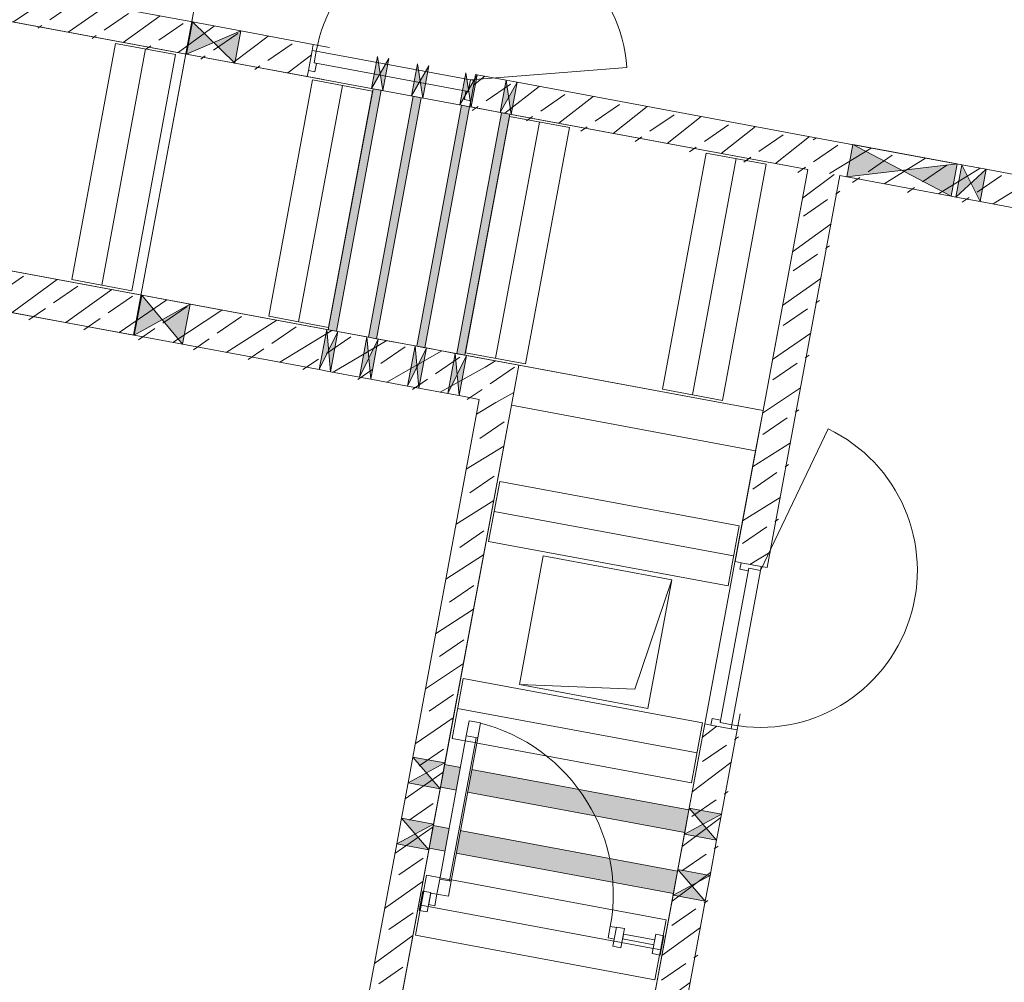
# Model space of a CAD drawing. Header units: metres. Extents: x 32353251 to 32353583, y 5707748 to 5708004.
# Tile 110 of 164: x 32353392 to 32353398, y 5707911 to 5707917. Entities that reach past the tile are written whole.
import ezdxf

# ---------------------------------------------------------------- set-up
doc = ezdxf.new("R2010")
doc.units = ezdxf.units.M
doc.header["$LTSCALE"] = 0.75
doc.set_wipeout_variables(frame=1)
doc.linetypes.add('10417023$0$#9_Achse', pattern=[1.6, 0.00254, -1.59746])
doc.layers.get('0').update_dxf_attribs({"linetype": 'CONTINUOUS'})
for name, color, linetype, lineweight in [('10417023$0$#9_002_GES I Übersicht Erdgeschoss_1_104_Decken.A', 7, 'CONTINUOUS', 25), ('10417023$0$#9_002_GES I Übersicht Erdgeschoss_1_113_Türen.A', 7, 'CONTINUOUS', 25), ('10417023$0$#9_002_GES I Übersicht Erdgeschoss_1_210_Wärmedämmung', 7, 'CONTINUOUS', 25), ('10417023$0$#9_002_GES I Übersicht Erdgeschoss_1_430_Lüftung.US', 7, 'CONTINUOUS', 25), ('10417023$0$#9_002_GES I Übersicht Erdgeschoss_1_Neubau_102_Wand Innen.A', 7, 'CONTINUOUS', 25), ('10417023$0$#9_002_GES I Übersicht Erdgeschoss_1_Neubau_104_Decken.A', 7, 'CONTINUOUS', 25), ('10417023$0$#9_002_GES I Übersicht Erdgeschoss_1_Neubau_105_Unterzug.A', 7, 'CONTINUOUS', 25), ('10417023$0$Keine', 7, 'CONTINUOUS', 13)]:
    doc.layers.add(name, color=color, linetype=linetype, lineweight=lineweight)
pattern_1 = [(44.99999999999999, (0, 0), (-0.1697056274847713, 0.1697056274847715), []), (44.99999999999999, (-0.08485281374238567, 0.08485281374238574), (-0.1697056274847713, 0.1697056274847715), [0.18, -0.05999999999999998])]

# ---------------------------------------------------------------- blocks, each defined once
blk = doc.blocks.new('10417023$0$#9_MKO_LP5_ARC_GES_UP_00_002_P_G_modell (3D)')
at = {"layer": '10417023$0$#9_002_GES I Übersicht Erdgeschoss_1_Neubau_102_Wand Innen.A', "linetype": 'Continuous', "lineweight": 5, "true_color": 0xff0000}
h = blk.add_hatch(dxfattribs=at)
h.set_pattern_fill('#9_BETON__STAHLBETON_0001', color=1, style=0, pattern_type=2)
h.set_pattern_definition(pattern_1)
h.paths.add_polyline_path([(-32353453.36428728, -5707795.280163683), (-32353453.364295, -5707795.480163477), (-32353450.51830325, -5707795.480272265), (-32353450.51829561, -5707795.280272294)])
h = blk.add_hatch(dxfattribs=at)
h.set_pattern_fill('#9_BETON__STAHLBETON_0001', color=1, style=0, pattern_type=2)
h.set_pattern_definition(pattern_1)
h.paths.add_polyline_path([(-32353449.50829556, -5707795.280310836), (-32353449.5083032, -5707795.480310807), (-32353447.40456539, -5707795.480391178), (-32353447.40457774, -5707795.280391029)])
h = blk.add_hatch(dxfattribs=at)
h.set_pattern_fill('#9_BETON__STAHLBETON_0001', color=1, style=0, pattern_type=2)
h.set_pattern_definition(pattern_1)
h.paths.add_polyline_path([(-32353447.40456539, -5707795.480391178), (-32353442.724228, -5707795.479639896), (-32353442.724228, -5707795.279639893), (-32353447.40457762, -5707795.280391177)])
h = blk.add_hatch(dxfattribs=at)
h.set_pattern_fill('#9_BETON__STAHLBETON_0001', color=1, style=0, pattern_type=2)
h.set_pattern_definition(pattern_1)
h.paths.add_polyline_path([(-32353447.20423232, -5707795.480359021), (-32353447.40423247, -5707795.480391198), (-32353447.40423247, -5707797.91955534), (-32353447.20423247, -5707797.91955534)])
h = blk.add_hatch(dxfattribs=at)
h.set_pattern_fill('#9_BETON__STAHLBETON_0001', color=1, style=0, pattern_type=2)
h.set_pattern_definition(pattern_1)
h.paths.add_polyline_path([(-32353449.124228, -5707796.97957689), (-32353452.374228, -5707796.97957689), (-32353452.374228, -5707797.22957689), (-32353449.124228, -5707797.22957689)])
h = blk.add_hatch(dxfattribs=at)
h.set_pattern_fill('#9_BETON__STAHLBETON_0001', color=1, style=0, pattern_type=2)
h.set_pattern_definition(pattern_1)
h.paths.add_polyline_path([(-32353448.924228, -5707796.97957689), (-32353449.124228, -5707797.22957689), (-32353448.924228, -5707797.22957689)])
h = blk.add_hatch(dxfattribs=at)
h.set_pattern_fill('#9_BETON__STAHLBETON_0001', color=1, style=0, pattern_type=2)
h.set_pattern_definition(pattern_1)
h.paths.add_polyline_path([(-32353449.124228, -5707796.97957689), (-32353449.124228, -5707797.22957689), (-32353448.924228, -5707796.97957689)])
at = {"layer": '10417023$0$#9_002_GES I Übersicht Erdgeschoss_1_104_Decken.A', "color": 1, "linetype": 'Continuous', "lineweight": 13, "true_color": 0xff0000}
for p, q in [((-32353451.70822791, -5707795.494576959), (-32353451.70822791, -5707796.964577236)), ((-32353451.70822791, -5707795.494576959), (-32353451.33522762, -5707795.494576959)), ((-32353451.52172849, -5707795.494576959), (-32353451.52172849, -5707796.964577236)), ((-32353451.33522762, -5707795.494576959), (-32353451.33522762, -5707796.964577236)), ((-32353450.48323009, -5707795.494576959), (-32353450.48323009, -5707796.964577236)), ((-32353450.48323009, -5707795.494576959), (-32353450.11022979, -5707795.494576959)), ((-32353450.29672922, -5707795.494576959), (-32353450.29672922, -5707796.964577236)), ((-32353450.11022979, -5707795.494576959), (-32353450.11022979, -5707796.964577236)), ((-32353449.25822937, -5707795.494576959), (-32353449.25822937, -5707796.964577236)), ((-32353449.25822937, -5707795.494576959), (-32353448.88522908, -5707795.494576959)), ((-32353449.07172851, -5707795.494576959), (-32353449.07172851, -5707796.964577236)), ((-32353448.88522908, -5707795.494576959), (-32353448.88522908, -5707796.964577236)), ((-32353448.03322866, -5707795.494576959), (-32353448.03322866, -5707796.964577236)), ((-32353448.03322866, -5707795.494576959), (-32353447.66022837, -5707795.494576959)), ((-32353447.84672779, -5707795.494576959), (-32353447.84672779, -5707796.964577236)), ((-32353447.66022837, -5707795.494576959), (-32353447.66022837, -5707796.964577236)), ((-32353451.70822791, -5707796.964577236), (-32353451.33522762, -5707796.964577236)), ((-32353450.48323009, -5707796.964577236), (-32353450.11022979, -5707796.964577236)), ((-32353449.25822937, -5707796.964577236), (-32353448.88522908, -5707796.964577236)), ((-32353448.03322866, -5707796.964577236), (-32353447.66022837, -5707796.964577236))]:
    blk.add_line(p, q, dxfattribs=at)
at = {"layer": '10417023$0$#9_002_GES I Übersicht Erdgeschoss_1_104_Decken.A', "color": 1, "linetype": 'Continuous', "lineweight": 13, "true_color": 0xff0000, "flags": 128}
for points in [[(-32353460.53925445, -5707796.97957689), (-32353447.40450946, -5707796.97957689), (-32353447.40450946, -5707795.479864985), (-32353460.53925445, -5707795.479864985)], [(-32353448.924228, -5707807.11957689), (-32353447.40433647, -5707807.11957689), (-32353447.40433647, -5707797.22957689), (-32353448.924228, -5707797.22957689)]]:
    blk.add_lwpolyline(points, close=True, dxfattribs=at)
at = {"layer": '10417023$0$#9_002_GES I Übersicht Erdgeschoss_1_210_Wärmedämmung', "color": 1, "linetype": 'Continuous', "lineweight": 13, "true_color": 0xff0000}
for p, q in [((-32353447.7643078, -5707798.099588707), (-32353448.5643078, -5707798.099588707)), ((-32353448.5643078, -5707798.099588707), (-32353448.5643078, -5707798.899588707)), ((-32353447.76430818, -5707798.099589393), (-32353447.86430829, -5707798.79958877)), ((-32353447.7643078, -5707798.899588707), (-32353447.7643078, -5707798.099588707)), ((-32353447.86430829, -5707798.79958877), (-32353448.56430767, -5707798.899588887)), ((-32353448.5643078, -5707798.899588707), (-32353447.7643078, -5707798.899588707))]:
    blk.add_line(p, q, dxfattribs=at)
at = {"layer": '10417023$0$#9_002_GES I Übersicht Erdgeschoss_1_430_Lüftung.US', "color": 1, "linetype": 'Continuous', "lineweight": 13, "true_color": 0xff0000, "flags": 128}
for points in [[(-32353450.10921735, -5707795.480307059), (-32353450.10923998, -5707796.979577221), (-32353450.05923998, -5707796.979577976), (-32353450.05921734, -5707795.480307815)], [(-32353449.85921734, -5707795.480307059), (-32353449.85923997, -5707796.979577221), (-32353449.80923998, -5707796.979577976), (-32353449.80921734, -5707795.480307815)], [(-32353449.55921734, -5707795.480307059), (-32353449.55923997, -5707796.979577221), (-32353449.50923997, -5707796.979577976), (-32353449.50921734, -5707795.480307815)], [(-32353449.30921733, -5707795.480307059), (-32353449.30923997, -5707796.979577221), (-32353449.25923997, -5707796.979577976), (-32353449.25921733, -5707795.480307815)], [(-32353447.40423247, -5707799.464587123), (-32353448.924228, -5707799.464587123), (-32353448.924228, -5707799.604587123), (-32353447.40423247, -5707799.604587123)], [(-32353447.40423247, -5707799.844591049), (-32353448.924228, -5707799.844591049), (-32353448.924228, -5707799.984591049), (-32353447.40423247, -5707799.984591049)]]:
    blk.add_lwpolyline(points, close=True, dxfattribs=at)
at = {"layer": '10417023$0$#9_002_GES I Übersicht Erdgeschoss_1_430_Lüftung.US', "color": 1, "linetype": 'Continuous', "true_color": 0xff0000}
for points in [[(-32353450.10921735, -5707795.480307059), (-32353450.10923998, -5707796.979577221), (-32353450.05921734, -5707795.480307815), (-32353450.05923998, -5707796.979577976)], [(-32353449.85921734, -5707795.480307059), (-32353449.85923997, -5707796.979577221), (-32353449.80921734, -5707795.480307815), (-32353449.80923998, -5707796.979577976)], [(-32353449.55921734, -5707795.480307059), (-32353449.55923997, -5707796.979577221), (-32353449.50921734, -5707795.480307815), (-32353449.50923997, -5707796.979577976)], [(-32353449.30921733, -5707795.480307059), (-32353449.30923997, -5707796.979577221), (-32353449.25921733, -5707795.480307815), (-32353449.25923997, -5707796.979577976)], [(-32353447.40423247, -5707799.464587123), (-32353448.924228, -5707799.464587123), (-32353447.40423247, -5707799.604587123), (-32353448.924228, -5707799.604587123)], [(-32353447.40423247, -5707799.844591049), (-32353448.924228, -5707799.844591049), (-32353447.40423247, -5707799.984591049), (-32353448.924228, -5707799.984591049)]]:
    blk.add_solid(points, dxfattribs=at)
at = {"layer": '10417023$0$#9_002_GES I Übersicht Erdgeschoss_1_Neubau_102_Wand Innen.A', "color": 1, "linetype": 'Continuous', "lineweight": 13, "true_color": 0xff0000}
for p, q in [((-32353449.53329682, -5707795.317810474), (-32353448.60599821, -5707795.069379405)), ((-32353451.26986302, -5707795.480243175), (-32353450.96985546, -5707795.28025449)), ((-32353451.26985505, -5707795.280243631), (-32353451.26986268, -5707795.480243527)), ((-32353451.26985437, -5707795.280242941), (-32353450.96986267, -5707795.480254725)), ((-32353450.96986269, -5707795.48025502), (-32353450.96985506, -5707795.280255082)), ((-32353450.51829726, -5707795.31777294), (-32353450.51830159, -5707795.442772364)), ((-32353450.51829726, -5707795.31777294), (-32353450.51830159, -5707795.442772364)), ((-32353450.51829726, -5707795.31777294), (-32353450.51830159, -5707795.442772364)), ((-32353450.51829581, -5707795.280271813), (-32353450.51829726, -5707795.31777294)), ((-32353450.4932965, -5707795.31777294), (-32353450.51829726, -5707795.31777294)), ((-32353450.49329939, -5707795.390772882), (-32353450.4932965, -5707795.31777294)), ((-32353450.4932965, -5707795.31777294), (-32353450.49329939, -5707795.390772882)), ((-32353449.53329682, -5707795.317810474), (-32353450.4932965, -5707795.31777294)), ((-32353450.11921782, -5707795.480287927), (-32353450.04920908, -5707795.28029058)), ((-32353450.1192097, -5707795.280287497), (-32353450.11921733, -5707795.4802875)), ((-32353450.11920916, -5707795.280287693), (-32353450.04921774, -5707795.480290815)), ((-32353450.04921732, -5707795.480290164), (-32353450.0492097, -5707795.28029016)), ((-32353449.86921753, -5707795.480296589), (-32353449.79921023, -5707795.280299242)), ((-32353449.86920969, -5707795.280297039), (-32353449.86921734, -5707795.480297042)), ((-32353449.86921031, -5707795.280296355), (-32353449.79921744, -5707795.480299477)), ((-32353449.79921733, -5707795.480299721), (-32353449.79920969, -5707795.280299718)), ((-32353449.56920971, -5707795.280308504), (-32353449.56921734, -5707795.480308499)), ((-32353449.56921718, -5707795.480308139), (-32353449.49920988, -5707795.280310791)), ((-32353449.56920996, -5707795.280307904), (-32353449.49921709, -5707795.480311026)), ((-32353449.53329971, -5707795.390810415), (-32353449.53329682, -5707795.317810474)), ((-32353449.53329971, -5707795.390810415), (-32353449.53329682, -5707795.317810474)), ((-32353449.53329682, -5707795.317810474), (-32353449.50829751, -5707795.317810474)), ((-32353449.50829751, -5707795.317810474), (-32353449.50830185, -5707795.442811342)), ((-32353449.50829751, -5707795.317810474), (-32353449.50830185, -5707795.442811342)), ((-32353449.50829751, -5707795.317810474), (-32353449.50830185, -5707795.442811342)), ((-32353449.50829607, -5707795.280310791), (-32353449.50829751, -5707795.317810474)), ((-32353449.49921732, -5707795.480311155), (-32353449.49920968, -5707795.28031119)), ((-32353449.31920968, -5707795.280318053), (-32353449.31921733, -5707795.480318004)), ((-32353449.31921688, -5707795.480318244), (-32353449.24920958, -5707795.280320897)), ((-32353449.31920967, -5707795.28031801), (-32353449.2492168, -5707795.480321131)), ((-32353449.24921734, -5707795.4803207), (-32353449.24920969, -5707795.280320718)), ((-32353447.16238456, -5707795.280352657), (-32353446.51235204, -5707795.480247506)), ((-32353447.16238455, -5707795.280352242), (-32353447.16235247, -5707795.480352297)), ((-32353447.1623528, -5707795.480352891), (-32353446.5123838, -5707795.280247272)), ((-32353446.51235243, -5707795.480247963), (-32353446.51238451, -5707795.280247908)), ((-32353446.4828977, -5707795.280242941), (-32353446.33286576, -5707795.480218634)), ((-32353446.48289757, -5707795.280243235), (-32353446.48286549, -5707795.48024322)), ((-32353446.48286594, -5707795.480243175), (-32353446.33289752, -5707795.280218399)), ((-32353446.33286552, -5707795.480219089), (-32353446.3328976, -5707795.280219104)), ((-32353450.47830009, -5707795.390774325), (-32353450.49329939, -5707795.390772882)), ((-32353450.49329939, -5707795.390772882), (-32353449.53329971, -5707795.390810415)), ((-32353450.47830154, -5707795.442773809), (-32353450.47830009, -5707795.390774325)), ((-32353449.54830189, -5707795.442809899), (-32353449.54830045, -5707795.390808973)), ((-32353449.54830045, -5707795.390808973), (-32353449.53329971, -5707795.390810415)), ((-32353450.51830159, -5707795.442772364), (-32353450.51830303, -5707795.480272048)), ((-32353450.51830159, -5707795.442772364), (-32353450.47830154, -5707795.442773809)), ((-32353449.50830185, -5707795.442811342), (-32353449.54830189, -5707795.442809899)), ((-32353449.50830185, -5707795.442811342), (-32353449.50830329, -5707795.480311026)), ((-32353451.26986302, -5707797.229576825), (-32353450.96986267, -5707796.979576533)), ((-32353451.26986302, -5707796.979576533), (-32353450.96986267, -5707797.229576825)), ((-32353451.26986266, -5707796.979576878), (-32353451.26986266, -5707797.229576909)), ((-32353450.96986268, -5707797.229576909), (-32353450.96986268, -5707796.979576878)), ((-32353450.11927989, -5707797.229576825), (-32353450.04927982, -5707796.979576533)), ((-32353450.11927989, -5707796.979576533), (-32353450.04927982, -5707797.229576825)), ((-32353450.11927937, -5707796.979576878), (-32353450.11927937, -5707797.229576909)), ((-32353450.04927938, -5707797.229576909), (-32353450.04927938, -5707796.979576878)), ((-32353449.8692796, -5707797.229576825), (-32353449.79927952, -5707796.979576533)), ((-32353449.8692796, -5707796.979576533), (-32353449.79927952, -5707797.229576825)), ((-32353449.86927939, -5707796.979576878), (-32353449.86927939, -5707797.229576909)), ((-32353449.79927935, -5707797.229576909), (-32353449.79927935, -5707796.979576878)), ((-32353449.56927936, -5707796.979576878), (-32353449.56927936, -5707797.229576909)), ((-32353449.56927925, -5707797.229576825), (-32353449.49927917, -5707796.979576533)), ((-32353449.56927925, -5707796.979576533), (-32353449.49927917, -5707797.229576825)), ((-32353449.49927938, -5707797.229576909), (-32353449.49927938, -5707796.979576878)), ((-32353449.31927938, -5707796.979576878), (-32353449.31927938, -5707797.229576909)), ((-32353449.31927896, -5707797.229576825), (-32353449.24927888, -5707796.979576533)), ((-32353449.31927896, -5707796.979576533), (-32353449.24927888, -5707797.229576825)), ((-32353449.24927935, -5707797.229576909), (-32353449.24927935, -5707796.979576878)), ((-32353447.24173214, -5707797.944555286), (-32353446.99326642, -5707797.017266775)), ((-32353447.36673301, -5707797.919555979), (-32353447.40423268, -5707797.919555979)), ((-32353447.36673301, -5707797.919555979), (-32353447.36673301, -5707797.959554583)), ((-32353447.24173214, -5707797.919555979), (-32353447.36673301, -5707797.919555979)), ((-32353447.24173214, -5707797.919555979), (-32353447.36673301, -5707797.919555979)), ((-32353447.24173214, -5707797.919555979), (-32353447.36673301, -5707797.919555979)), ((-32353447.36673301, -5707797.959554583), (-32353447.31473207, -5707797.959554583)), ((-32353447.31473207, -5707797.959554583), (-32353447.31473207, -5707797.944555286)), ((-32353447.31473207, -5707797.944555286), (-32353447.24173214, -5707797.944555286)), ((-32353447.31473207, -5707798.904554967), (-32353447.31473207, -5707797.944555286)), ((-32353447.31473207, -5707797.944555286), (-32353447.24173214, -5707797.944555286)), ((-32353447.24173214, -5707797.944555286), (-32353447.24173214, -5707797.919555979)), ((-32353447.20423245, -5707797.919555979), (-32353447.24173214, -5707797.919555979)), ((-32353447.24173214, -5707797.944555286), (-32353447.24173214, -5707798.904554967)), ((-32353447.36673301, -5707798.929555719), (-32353447.40423268, -5707798.929555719)), ((-32353447.36673301, -5707798.929555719), (-32353447.36673301, -5707798.889555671)), ((-32353447.36673301, -5707798.889555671), (-32353447.31473207, -5707798.889555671)), ((-32353447.24173214, -5707798.929555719), (-32353447.36673301, -5707798.929555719)), ((-32353447.24173214, -5707798.929555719), (-32353447.36673301, -5707798.929555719)), ((-32353447.24173214, -5707798.929555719), (-32353447.36673301, -5707798.929555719)), ((-32353447.31473207, -5707798.889555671), (-32353447.31473207, -5707798.904554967)), ((-32353447.31473207, -5707798.904554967), (-32353447.24173214, -5707798.904554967)), ((-32353447.24173214, -5707798.904554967), (-32353447.31473207, -5707798.904554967)), ((-32353447.24173214, -5707798.904554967), (-32353447.24173214, -5707798.929555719)), ((-32353447.20423245, -5707798.929555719), (-32353447.24173214, -5707798.929555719)), ((-32353448.92422798, -5707799.454587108), (-32353449.12422799, -5707799.454587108)), ((-32353448.92422869, -5707799.614587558), (-32353449.12422748, -5707799.454587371)), ((-32353449.12422748, -5707799.614587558), (-32353448.92422869, -5707799.454587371)), ((-32353447.20423245, -5707799.614593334), (-32353447.40423268, -5707799.454584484)), ((-32353447.40423268, -5707799.614584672), (-32353447.20423245, -5707799.454593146)), ((-32353447.20423246, -5707799.454593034), (-32353447.40423246, -5707799.454585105)), ((-32353449.12422799, -5707799.614587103), (-32353448.92422798, -5707799.614587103)), ((-32353447.40423246, -5707799.614585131), (-32353447.20423246, -5707799.614593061)), ((-32353448.92422798, -5707799.834591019), (-32353449.12422799, -5707799.834591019)), ((-32353448.92422869, -5707799.994590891), (-32353449.12422748, -5707799.834590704)), ((-32353449.12422748, -5707799.994590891), (-32353448.92422869, -5707799.834590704)), ((-32353447.20423245, -5707799.994592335), (-32353447.40423268, -5707799.83459359)), ((-32353447.40423268, -5707799.994592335), (-32353447.20423245, -5707799.83459359)), ((-32353447.20423246, -5707799.834593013), (-32353447.40423246, -5707799.834593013)), ((-32353449.12422799, -5707799.994591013), (-32353448.92422798, -5707799.994591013)), ((-32353447.40423246, -5707799.994593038), (-32353447.20423246, -5707799.994593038))]:
    blk.add_line(p, q, dxfattribs=at)
at = {"layer": '10417023$0$#9_002_GES I Übersicht Erdgeschoss_1_Neubau_102_Wand Innen.A', "color": 1, "linetype": 'Continuous', "lineweight": 18, "true_color": 0xff0000}
for p, q in [((-32353451.26985505, -5707795.280243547), (-32353453.36428727, -5707795.280163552)), ((-32353450.96985506, -5707795.280255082), (-32353451.26985505, -5707795.280243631)), ((-32353450.51829559, -5707795.280272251), (-32353450.96985506, -5707795.280255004)), ((-32353450.51829726, -5707795.31777294), (-32353450.51830159, -5707795.442772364)), ((-32353450.51829581, -5707795.280271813), (-32353450.51829726, -5707795.31777294)), ((-32353449.50829751, -5707795.317810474), (-32353449.50830185, -5707795.442811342)), ((-32353449.50829607, -5707795.280310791), (-32353449.50829751, -5707795.317810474)), ((-32353449.49920968, -5707795.28031119), (-32353449.50829557, -5707795.280310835)), ((-32353449.31920968, -5707795.28031805), (-32353449.49920968, -5707795.280311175)), ((-32353449.24920969, -5707795.280320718), (-32353449.31920968, -5707795.280318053)), ((-32353447.40457762, -5707795.280391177), (-32353449.24920969, -5707795.280320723)), ((-32353446.48289757, -5707795.28024323), (-32353447.40457762, -5707795.280391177)), ((-32353446.51238451, -5707795.280247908), (-32353447.16238455, -5707795.280352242)), ((-32353446.3328976, -5707795.280219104), (-32353446.48289757, -5707795.280243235)), ((-32353443.46677815, -5707795.279759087), (-32353446.3328976, -5707795.280219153)), ((-32353453.36429503, -5707795.480163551), (-32353451.26986268, -5707795.480243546)), ((-32353451.26986268, -5707795.480243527), (-32353450.96986269, -5707795.48025502)), ((-32353450.96986269, -5707795.480255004), (-32353450.51830328, -5707795.480272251)), ((-32353450.51830159, -5707795.442772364), (-32353450.51830303, -5707795.480272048)), ((-32353449.50830185, -5707795.442811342), (-32353449.50830329, -5707795.480311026)), ((-32353449.5083032, -5707795.480310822), (-32353449.49921732, -5707795.480311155)), ((-32353449.49921732, -5707795.480311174), (-32353449.31921733, -5707795.480318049)), ((-32353449.31921733, -5707795.480318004), (-32353449.24921734, -5707795.4803207)), ((-32353449.24921734, -5707795.480320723), (-32353447.40456539, -5707795.480391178)), ((-32353447.40423247, -5707795.480391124), (-32353447.40423247, -5707797.919555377)), ((-32353447.20423247, -5707795.480359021), (-32353447.16235247, -5707795.480352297)), ((-32353447.20423247, -5707797.919555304), (-32353447.20423247, -5707795.480359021)), ((-32353447.16235247, -5707795.480352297), (-32353446.51235243, -5707795.480247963)), ((-32353446.51235243, -5707795.480247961), (-32353446.48286549, -5707795.480243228)), ((-32353446.48286549, -5707795.48024322), (-32353446.33286552, -5707795.480219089)), ((-32353446.33286552, -5707795.48021915), (-32353443.46674607, -5707795.479759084)), ((-32353451.26986266, -5707796.97957689), (-32353452.374228, -5707796.97957689)), ((-32353450.96986268, -5707796.979576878), (-32353451.26986266, -5707796.979576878)), ((-32353450.11927937, -5707796.97957689), (-32353450.96986268, -5707796.97957689)), ((-32353450.04927938, -5707796.979576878), (-32353450.11927937, -5707796.979576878)), ((-32353449.86927939, -5707796.97957689), (-32353450.04927938, -5707796.97957689)), ((-32353449.79927935, -5707796.979576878), (-32353449.86927939, -5707796.979576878)), ((-32353449.56927936, -5707796.97957689), (-32353449.79927935, -5707796.97957689)), ((-32353449.49927938, -5707796.979576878), (-32353449.56927936, -5707796.979576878)), ((-32353449.31927938, -5707796.97957689), (-32353449.49927938, -5707796.97957689)), ((-32353449.24927935, -5707796.979576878), (-32353449.31927938, -5707796.979576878)), ((-32353448.924228, -5707796.97957689), (-32353449.24927935, -5707796.97957689)), ((-32353448.924228, -5707796.97957689), (-32353448.924228, -5707797.22957689)), ((-32353452.374228, -5707797.22957689), (-32353451.26986266, -5707797.22957689)), ((-32353451.26986266, -5707797.229576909), (-32353450.96986268, -5707797.229576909)), ((-32353450.96986268, -5707797.22957689), (-32353450.11927937, -5707797.22957689)), ((-32353450.11927937, -5707797.229576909), (-32353450.04927938, -5707797.229576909)), ((-32353450.04927938, -5707797.22957689), (-32353449.86927939, -5707797.22957689)), ((-32353449.86927939, -5707797.229576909), (-32353449.79927935, -5707797.229576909)), ((-32353449.79927935, -5707797.22957689), (-32353449.56927936, -5707797.22957689)), ((-32353449.56927936, -5707797.229576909), (-32353449.49927938, -5707797.229576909)), ((-32353449.49927938, -5707797.22957689), (-32353449.31927938, -5707797.22957689)), ((-32353449.31927938, -5707797.229576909), (-32353449.24927935, -5707797.229576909)), ((-32353449.24927935, -5707797.22957689), (-32353449.124228, -5707797.22957689)), ((-32353449.124228, -5707797.22957689), (-32353449.124228, -5707799.454587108)), ((-32353448.924228, -5707799.454587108), (-32353448.924228, -5707797.22957689)), ((-32353447.36673301, -5707797.919555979), (-32353447.40423268, -5707797.919555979)), ((-32353447.24173214, -5707797.919555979), (-32353447.36673301, -5707797.919555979)), ((-32353447.20423245, -5707797.919555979), (-32353447.24173214, -5707797.919555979)), ((-32353447.36673301, -5707798.929555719), (-32353447.40423268, -5707798.929555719)), ((-32353447.40423247, -5707798.929555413), (-32353447.40423247, -5707799.454585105)), ((-32353447.24173214, -5707798.929555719), (-32353447.36673301, -5707798.929555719)), ((-32353447.20423245, -5707798.929555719), (-32353447.24173214, -5707798.929555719)), ((-32353447.20423247, -5707799.454593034), (-32353447.20423247, -5707798.92955521)), ((-32353449.12422799, -5707799.454587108), (-32353449.12422799, -5707799.614587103)), ((-32353448.92422798, -5707799.614587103), (-32353448.92422798, -5707799.454587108)), ((-32353447.40423246, -5707799.454585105), (-32353447.40423246, -5707799.614585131)), ((-32353447.20423246, -5707799.614593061), (-32353447.20423246, -5707799.454593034)), ((-32353449.124228, -5707799.614587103), (-32353449.124228, -5707799.834591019)), ((-32353448.924228, -5707799.834591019), (-32353448.924228, -5707799.614587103)), ((-32353447.40423247, -5707799.614585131), (-32353447.40423247, -5707799.834593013)), ((-32353447.20423247, -5707799.834593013), (-32353447.20423247, -5707799.614593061)), ((-32353449.12422799, -5707799.834591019), (-32353449.12422799, -5707799.994591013)), ((-32353448.92422798, -5707799.994591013), (-32353448.92422798, -5707799.834591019)), ((-32353447.40423246, -5707799.834593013), (-32353447.40423246, -5707799.994593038)), ((-32353447.20423246, -5707799.994593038), (-32353447.20423246, -5707799.834593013)), ((-32353449.124228, -5707799.994591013), (-32353449.124228, -5707801.589529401)), ((-32353447.20423247, -5707804.439590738), (-32353447.20423247, -5707799.994593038))]:
    blk.add_line(p, q, dxfattribs=at)
at = {"layer": '10417023$0$#9_002_GES I Übersicht Erdgeschoss_1_Neubau_102_Wand Innen.A', "color": 1, "linetype": '10417023$0$#9_Achse', "lineweight": 13, "true_color": 0xff0000}
for p, q in [((-32353450.51829581, -5707795.280271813), (-32353449.50829607, -5707795.280310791)), ((-32353450.51830303, -5707795.480272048), (-32353449.50830329, -5707795.480311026)), ((-32353447.40423268, -5707798.929555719), (-32353447.40423268, -5707797.919555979)), ((-32353447.20423245, -5707798.929555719), (-32353447.20423245, -5707797.919555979))]:
    blk.add_line(p, q, dxfattribs=at)
at = {"layer": '10417023$0$#9_002_GES I Übersicht Erdgeschoss_1_Neubau_102_Wand Innen.A', "color": 1, "linetype": 'Continuous', "lineweight": 13, "true_color": 0xff0000}
for centre, radius, start, end in [((-32353449.533297, -5707795.317809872), 0.9600000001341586, 14.99781164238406, 179.997811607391), ((-32353447.24173247, -5707797.944555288), 0.9600000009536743, 269.999999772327, 75.00000029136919)]:
    blk.add_arc(centre, radius, start, end, dxfattribs=at)
at = {"layer": '10417023$0$#9_002_GES I Übersicht Erdgeschoss_1_Neubau_102_Wand Innen.A', "color": 1, "linetype": 'Continuous', "true_color": 0xff0000}
for points in [[(-32353451.26985505, -5707795.280243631), (-32353451.26986268, -5707795.480243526), (-32353451.11985888, -5707795.380249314)], [(-32353450.96985506, -5707795.28025508), (-32353451.11985889, -5707795.380249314), (-32353450.96986269, -5707795.48025502)], [(-32353450.1192097, -5707795.280287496), (-32353450.11921733, -5707795.4802875), (-32353450.08421351, -5707795.38028883)], [(-32353450.04920969, -5707795.28029016), (-32353450.08421351, -5707795.38028883), (-32353450.04921732, -5707795.480290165)], [(-32353449.86920969, -5707795.280297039), (-32353449.86921734, -5707795.480297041), (-32353449.83421351, -5707795.38029838)], [(-32353449.79920969, -5707795.280299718), (-32353449.83421351, -5707795.38029838), (-32353449.79921733, -5707795.480299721)], [(-32353449.56920971, -5707795.280308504), (-32353449.56921734, -5707795.480308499), (-32353449.53421351, -5707795.380309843)], [(-32353449.49920968, -5707795.28031119), (-32353449.53421351, -5707795.380309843), (-32353449.49921732, -5707795.480311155)], [(-32353449.31920968, -5707795.280318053), (-32353449.31921733, -5707795.480318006), (-32353449.28421351, -5707795.380319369)], [(-32353449.24920969, -5707795.280320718), (-32353449.28421351, -5707795.380319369), (-32353449.24921734, -5707795.4803207)], [(-32353447.16238455, -5707795.280352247), (-32353447.16235247, -5707795.4803523), (-32353446.83736849, -5707795.3803001)], [(-32353446.51238451, -5707795.28024791), (-32353446.83736849, -5707795.38030011), (-32353446.51235243, -5707795.480247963)], [(-32353446.48289757, -5707795.280243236), (-32353446.48286549, -5707795.48024322), (-32353446.40788155, -5707795.380231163)], [(-32353446.3328976, -5707795.280219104), (-32353446.40788155, -5707795.380231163), (-32353446.33286552, -5707795.480219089)], [(-32353451.26986266, -5707796.979576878), (-32353451.26986266, -5707797.229576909), (-32353451.11986267, -5707797.104576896)], [(-32353450.96986268, -5707796.979576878), (-32353451.11986267, -5707797.104576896), (-32353450.96986268, -5707797.229576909)], [(-32353450.11927937, -5707796.979576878), (-32353450.11927937, -5707797.229576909), (-32353450.08427938, -5707797.104576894)], [(-32353450.04927938, -5707796.979576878), (-32353450.08427938, -5707797.104576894), (-32353450.04927938, -5707797.229576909)], [(-32353449.86927939, -5707796.979576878), (-32353449.86927939, -5707797.229576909), (-32353449.83427937, -5707797.104576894)], [(-32353449.79927935, -5707796.979576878), (-32353449.83427937, -5707797.104576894), (-32353449.79927936, -5707797.229576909)], [(-32353449.56927936, -5707796.979576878), (-32353449.56927936, -5707797.229576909), (-32353449.53427937, -5707797.104576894)], [(-32353449.49927938, -5707796.979576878), (-32353449.53427937, -5707797.104576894), (-32353449.49927938, -5707797.229576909)], [(-32353449.31927938, -5707796.979576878), (-32353449.31927938, -5707797.229576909), (-32353449.28427937, -5707797.104576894)], [(-32353449.24927935, -5707796.979576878), (-32353449.28427937, -5707797.104576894), (-32353449.24927935, -5707797.229576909)], [(-32353449.12422799, -5707799.454587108), (-32353449.02422798, -5707799.534587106), (-32353448.92422798, -5707799.454587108)], [(-32353447.40423246, -5707799.454585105), (-32353447.30423246, -5707799.534589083), (-32353447.20423246, -5707799.454593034)], [(-32353449.12422799, -5707799.614587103), (-32353448.92422798, -5707799.614587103), (-32353449.02422798, -5707799.534587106)], [(-32353447.20423246, -5707799.614593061), (-32353447.30423246, -5707799.534589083), (-32353447.40423246, -5707799.61458513)], [(-32353449.12422799, -5707799.834591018), (-32353449.02422798, -5707799.914591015), (-32353448.92422798, -5707799.834591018)], [(-32353447.40423246, -5707799.834593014), (-32353447.30423246, -5707799.914593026), (-32353447.20423246, -5707799.834593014)], [(-32353449.12422799, -5707799.994591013), (-32353448.92422798, -5707799.994591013), (-32353449.02422798, -5707799.914591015)], [(-32353447.40423246, -5707799.994593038), (-32353447.20423246, -5707799.994593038), (-32353447.30423246, -5707799.914593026)]]:
    blk.add_solid(points, dxfattribs=at)
at = {"layer": '10417023$0$#9_002_GES I Übersicht Erdgeschoss_1_Neubau_104_Decken.A', "color": 1, "linetype": 'Continuous', "lineweight": 13, "true_color": 0xff0000}
for p, q in [((-32353448.90922796, -5707797.700587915), (-32353447.41922621, -5707797.700587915)), ((-32353448.90922796, -5707798.073588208), (-32353448.90922796, -5707797.700587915)), ((-32353447.41922621, -5707798.073588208), (-32353447.41922621, -5707797.700587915)), ((-32353448.90922796, -5707797.88708734), (-32353447.41922621, -5707797.88708734)), ((-32353448.90922796, -5707798.073588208), (-32353447.41922621, -5707798.073588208)), ((-32353448.90878765, -5707798.925588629), (-32353447.41922621, -5707798.925588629)), ((-32353448.90878765, -5707799.29858892), (-32353448.90878765, -5707798.925588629)), ((-32353447.41922621, -5707799.29858892), (-32353447.41922621, -5707798.925588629)), ((-32353448.90878765, -5707799.112088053), (-32353447.41922621, -5707799.112088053)), ((-32353448.90878765, -5707800.523589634), (-32353447.41922621, -5707800.523589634))]:
    blk.add_line(p, q, dxfattribs=at)
at = {"layer": '10417023$0$#9_002_GES I Übersicht Erdgeschoss_1_Neubau_104_Decken.A', "color": 1, "linetype": 'Continuous', "lineweight": 13, "true_color": 0xff0000, "flags": 128}
for points in [[(-32353468.96423227, -5707790.479532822), (-32353468.96423227, -5707797.304576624), (-32353460.53922811, -5707797.304576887), (-32353460.53922811, -5707797.229576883), (-32353452.62422799, -5707797.229577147), (-32353451.27397855, -5707797.229576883), (-32353451.27397855, -5707790.47953124), (-32353467.78422802, -5707790.479532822), (-32353467.82422806, -5707790.479532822)], [(-32353460.539228, -5707797.304576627), (-32353468.96423227, -5707797.304576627), (-32353468.96423227, -5707810.39957689), (-32353464.33422799, -5707810.39957689), (-32353464.33422799, -5707812.749576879), (-32353442.50422801, -5707812.74957689), (-32353442.504228, -5707790.55957689), (-32353451.27397855, -5707790.559574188), (-32353451.27397855, -5707797.22957689), (-32353452.624228, -5707797.22957689), (-32353452.624228, -5707807.119576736), (-32353460.539228, -5707807.119576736)]]:
    blk.add_lwpolyline(points, close=True, dxfattribs=at)
at = {"layer": '10417023$0$#9_002_GES I Übersicht Erdgeschoss_1_Neubau_105_Unterzug.A', "color": 1, "linetype": 'Continuous', "lineweight": 13, "true_color": 0xff0000}
for p, q in [((-32353447.40433451, -5707796.979576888), (-32353448.924228, -5707796.979576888)), ((-32353448.924228, -5707796.979576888), (-32353448.924228, -5707797.229576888)), ((-32353447.40433451, -5707797.229576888), (-32353447.40433451, -5707796.979576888)), ((-32353448.924228, -5707797.229576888), (-32353447.40433451, -5707797.229576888))]:
    blk.add_line(p, q, dxfattribs=at)
at = {"color": 1, "linetype": 'Continuous', "lineweight": 5, "true_color": 0xff0000}
for points in [[(-32353448.754228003, -5707800.158577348), (-32353448.754228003, -5707799.267581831), (-32353448.826228, -5707799.267581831), (-32353448.826228, -5707800.158577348)], [(-32353447.659232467, -5707800.314577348), (-32353447.464473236, -5707800.314577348), (-32353447.464473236, -5707800.284577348), (-32353447.659232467, -5707800.284577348)]]:
    blk.add_wipeout(points, dxfattribs=at).dxf.layer = '10417023$0$#9_002_GES I Übersicht Erdgeschoss_1_113_Türen.A'
at = {"layer": '10417023$0$#9_002_GES I Übersicht Erdgeschoss_1_113_Türen.A', "color": 1, "linetype": 'Continuous', "lineweight": 13, "true_color": 0xff0000}
for p, q in [((-32353448.826228, -5707800.158576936), (-32353448.826228, -5707799.267581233)), ((-32353448.7642285, -5707800.158576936), (-32353448.7642285, -5707799.267581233)), ((-32353448.75422849, -5707800.158576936), (-32353448.75422849, -5707799.267581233))]:
    blk.add_line(p, q, dxfattribs=at)
at = {"layer": '10417023$0$#9_002_GES I Übersicht Erdgeschoss_1_113_Türen.A', "color": 1, "linetype": 'Continuous', "lineweight": 13, "true_color": 0xff0000, "flags": 128}
for points in [[(-32353448.754228, -5707800.158577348), (-32353448.754228, -5707799.267581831), (-32353448.826228, -5707799.267581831), (-32353448.826228, -5707800.158577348)], [(-32353447.65923247, -5707800.314577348), (-32353447.65923247, -5707800.284577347), (-32353447.46447324, -5707800.284577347), (-32353447.46447324, -5707800.314577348)]]:
    blk.add_lwpolyline(points, close=True, dxfattribs=at)
at = {"layer": '10417023$0$#9_002_GES I Übersicht Erdgeschoss_1_113_Türen.A', "color": 1, "linetype": 'Continuous', "lineweight": 13, "true_color": 0xff0000}
blk.add_arc((-32353448.826228, -5707800.252577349), 1.07899552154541, 5.064109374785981e-08, 90, dxfattribs=at)
at = {"layer": '10417023$0$#9_002_GES I Übersicht Erdgeschoss_1_Neubau_104_Decken.A', "color": 1, "linetype": 'Continuous', "lineweight": 13, "true_color": 0xff0000}
blk.add_line((-32353448.90878765, -5707799.29858892), (-32353447.41922621, -5707799.29858892), dxfattribs=at)
at = {"color": 1, "linetype": 'Continuous', "lineweight": 5, "true_color": 0xff0000}
for points in [[(-32353448.754228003, -5707799.267581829), (-32353448.754228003, -5707799.173581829), (-32353448.826228, -5707799.173581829), (-32353448.826228, -5707799.267581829)], [(-32353448.754228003, -5707800.252577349), (-32353448.754228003, -5707800.158577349), (-32353448.826228, -5707800.158577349), (-32353448.826228, -5707800.252577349)], [(-32353447.70923247, -5707800.324577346), (-32353447.70923247, -5707800.252577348), (-32353447.747232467, -5707800.252577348), (-32353447.747232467, -5707800.324577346)], [(-32353447.414473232, -5707800.369577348), (-32353447.414473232, -5707800.249577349), (-32353447.464473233, -5707800.249577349), (-32353447.464473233, -5707800.369577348)]]:
    blk.add_wipeout(points, dxfattribs=at).dxf.layer = '10417023$0$#9_002_GES I Übersicht Erdgeschoss_1_113_Türen.A'
at = {"layer": '10417023$0$#9_002_GES I Übersicht Erdgeschoss_1_Neubau_102_Wand Innen.A', "linetype": 'Continuous', "lineweight": 5, "true_color": 0xff0000}
h = blk.add_hatch(dxfattribs=at)
h.set_pattern_fill('#9_BETON__STAHLBETON_0001', color=1, style=0, pattern_type=2)
h.set_pattern_definition(pattern_1)
h.paths.add_polyline_path([(-32353447.40423247, -5707805.340542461), (-32353447.20423232, -5707805.340542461), (-32353447.20423247, -5707798.929555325), (-32353447.40423247, -5707798.929555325)])
at = {"layer": '10417023$0$#9_002_GES I Übersicht Erdgeschoss_1_113_Türen.A', "color": 1, "linetype": 'Continuous', "lineweight": 13, "true_color": 0xff0000, "flags": 128}
for points in [[(-32353448.754228, -5707799.267581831), (-32353448.754228, -5707799.173581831), (-32353448.826228, -5707799.173581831), (-32353448.826228, -5707799.267581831)], [(-32353448.754228, -5707800.252577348), (-32353448.754228, -5707800.158577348), (-32353448.826228, -5707800.158577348), (-32353448.826228, -5707800.252577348)], [(-32353447.70923247, -5707800.324577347), (-32353447.74723247, -5707800.324577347), (-32353447.74723247, -5707800.252577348), (-32353447.70923247, -5707800.252577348)], [(-32353447.41447324, -5707800.369577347), (-32353447.46447324, -5707800.369577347), (-32353447.46447324, -5707800.249577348), (-32353447.41447324, -5707800.249577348)]]:
    blk.add_lwpolyline(points, close=True, dxfattribs=at)
at = {"layer": '10417023$0$#9_002_GES I Übersicht Erdgeschoss_1_Neubau_102_Wand Innen.A', "color": 1, "linetype": 'Continuous', "lineweight": 18, "true_color": 0xff0000}
blk.add_line((-32353447.40423247, -5707799.994593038), (-32353447.40423247, -5707804.439590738), dxfattribs=at)
at = {"layer": '10417023$0$#9_002_GES I Übersicht Erdgeschoss_1_Neubau_104_Decken.A', "color": 1, "linetype": 'Continuous', "lineweight": 13, "true_color": 0xff0000}
for p in [(-32353448.90878765, -5707800.150589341), (-32353447.41922621, -5707800.523589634)]:
    blk.add_line(p, (-32353447.41922621, -5707800.150589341), dxfattribs=at)
at = {"color": 1, "linetype": 'Continuous', "lineweight": 5, "true_color": 0xff0000}
for points in [[(-32353448.864227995, -5707800.252577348), (-32353448.864227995, -5707800.324577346), (-32353448.826227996, -5707800.324577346), (-32353448.826227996, -5707800.252577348)], [(-32353447.659232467, -5707800.369577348), (-32353447.659232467, -5707800.249577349), (-32353447.70923247, -5707800.249577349), (-32353447.70923247, -5707800.369577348)]]:
    blk.add_wipeout(points, dxfattribs=at).dxf.layer = '10417023$0$#9_002_GES I Übersicht Erdgeschoss_1_113_Türen.A'
at = {"layer": '10417023$0$#9_002_GES I Übersicht Erdgeschoss_1_113_Türen.A', "color": 1, "linetype": 'Continuous', "lineweight": 13, "true_color": 0xff0000, "flags": 128}
for points in [[(-32353448.864228, -5707800.252577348), (-32353448.826228, -5707800.252577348), (-32353448.826228, -5707800.324577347), (-32353448.864228, -5707800.324577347)], [(-32353447.65923247, -5707800.369577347), (-32353447.70923247, -5707800.369577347), (-32353447.70923247, -5707800.249577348), (-32353447.65923247, -5707800.249577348)]]:
    blk.add_lwpolyline(points, close=True, dxfattribs=at)
at = {"color": 1, "linetype": 'Continuous', "lineweight": 5, "true_color": 0xff0000}
blk.add_wipeout([(-32353448.864228, -5707800.369577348), (-32353448.864228, -5707800.249577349), (-32353448.914228, -5707800.249577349), (-32353448.914228, -5707800.369577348)], dxfattribs=at).dxf.layer = '10417023$0$#9_002_GES I Übersicht Erdgeschoss_1_113_Türen.A'
at = {"layer": '10417023$0$#9_002_GES I Übersicht Erdgeschoss_1_Neubau_102_Wand Innen.A', "linetype": 'Continuous', "lineweight": 5, "true_color": 0xff0000}
h = blk.add_hatch(dxfattribs=at)
h.set_pattern_fill('#9_BETON__STAHLBETON_0001', color=1, style=0, pattern_type=2)
h.set_pattern_definition(pattern_1)
h.paths.add_polyline_path([(-32353449.124228, -5707797.22957689), (-32353449.124228, -5707801.589529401), (-32353448.92422799, -5707801.589529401), (-32353448.92422799, -5707797.22957689)])
at = {"layer": '10417023$0$#9_002_GES I Übersicht Erdgeschoss_1_113_Türen.A', "color": 1, "linetype": 'Continuous', "lineweight": 13, "true_color": 0xff0000, "flags": 128}
blk.add_lwpolyline([(-32353448.864228, -5707800.369577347), (-32353448.914228, -5707800.369577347), (-32353448.914228, -5707800.249577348), (-32353448.864228, -5707800.249577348)], close=True, dxfattribs=at)
at = {"layer": '10417023$0$#9_002_GES I Übersicht Erdgeschoss_1_Neubau_102_Wand Innen.A', "color": 1, "linetype": 'Continuous', "lineweight": 18, "true_color": 0xff0000}
blk.add_line((-32353448.924228, -5707801.589529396), (-32353448.924228, -5707799.994591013), dxfattribs=at)
at = {"layer": '10417023$0$#9_002_GES I Übersicht Erdgeschoss_1_Neubau_104_Decken.A', "color": 1, "linetype": 'Continuous', "lineweight": 13, "true_color": 0xff0000}
for p, q in [((-32353448.90878765, -5707800.523589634), (-32353448.90878765, -5707800.150589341)), ((-32353448.90878765, -5707800.33709021), (-32353447.41922621, -5707800.33709021))]:
    blk.add_line(p, q, dxfattribs=at)
blk = doc.blocks.new('10417023$0$2_MKO_LP5_LAN_GES_UP_00_002_V_A (3D)')
at = {"layer": '10417023$0$Keine'}
blk.add_blockref('10417023$0$#9_MKO_LP5_ARC_GES_UP_00_002_P_G_modell (3D)', (0, 0), dxfattribs=at)
blk = doc.blocks.new('10417023')
at = {"layer": '10417023$0$Keine', "rotation": 349.4819372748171}
blk.add_blockref('10417023$0$2_MKO_LP5_LAN_GES_UP_00_002_V_A (3D)', (65205154.93137175, 5413829.557758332), dxfattribs=at)

msp = doc.modelspace()

# ---------------------------------------------------------------- block references
msp.add_blockref('10417023', (0, 0))

doc.saveas('drawing.dxf')
